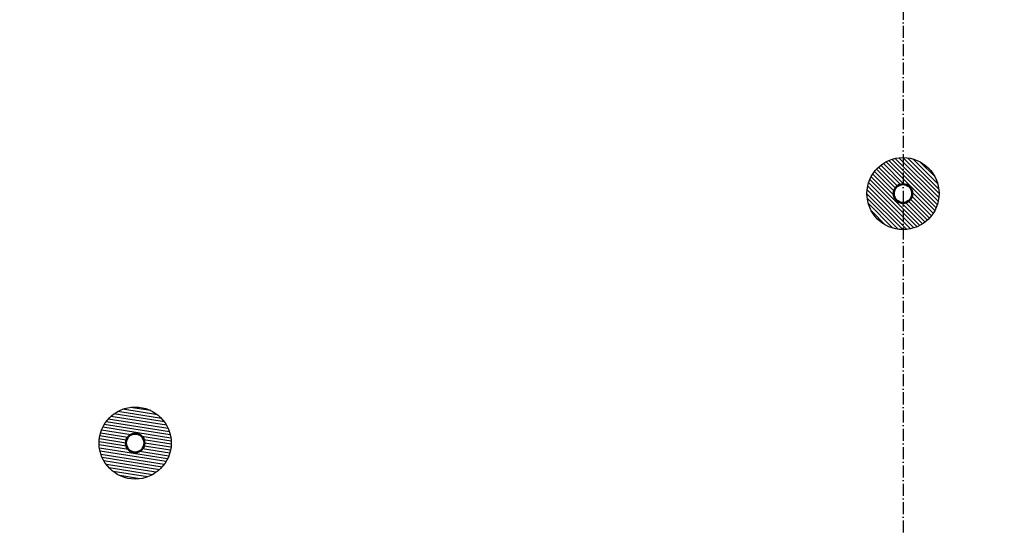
# Model space of a CAD drawing. Header units: millimetres. Extents: x -662 to 662, y -662 to 662.
# Tile 9 of 23: x -294 to 34, y 324 to 493. Entities that reach past the tile are written whole.
import ezdxf

# ---------------------------------------------------------------- set-up
doc = ezdxf.new("R2010")
doc.units = ezdxf.units.MM
doc.linetypes.add('DashDot', pattern=[6, 4, -1, 0, -1])
for name, color, linetype, true_color in [('SkLO AXIS', 7, 'Continuous', 0x000000), ('SkLO BORDER OF DRILLING AREA', 7, 'Continuous', 0x007f00), ('SkLO CANOPY OUTLINE', 7, 'Continuous', 0x7d26cd), ('SkLO MOUNTING HOLES', 7, 'Continuous', 0x7d26cd), ('SkLO NO DRILLING AREA', 7, 'Continuous', 0xc80000)]:
    doc.layers.add(name, color=color, linetype=linetype, true_color=true_color)

msp = doc.modelspace()

# ---------------------------------------------------------------- hatches: boundary and pattern name
at = {"layer": 'SkLO NO DRILLING AREA', "extrusion": (1.66533e-16, 0, -1)}
h = msp.add_hatch(dxfattribs=at)
h.set_pattern_fill('Hatch1', color=256, scale=8, angle=225, style=0, pattern_type=2)
h.set_pattern_definition([(225, (-8662.9004, -2143.2768), (0.70710678, -0.70710678), [])])
h.paths.add_polyline_path([(6, 445.39), (5.88, 445.46), (5.77, 445.52), (5.65, 445.59), (5.53, 445.65), (5.41, 445.71), (5.29, 445.77), (5.17, 445.83), (5.04, 445.89), (4.92, 445.95), (4.79, 446), (4.66, 446.06), (4.53, 446.11), (4.4, 446.16), (4.27, 446.21), (4.14, 446.26), (4.01, 446.31), (3.87, 446.36), (3.74, 446.4), (3.6, 446.45), (3.47, 446.49), (3.33, 446.53), (3.19, 446.57), (3.05, 446.61), (2.91, 446.64), (2.77, 446.68), (2.62, 446.71), (2.48, 446.74), (2.34, 446.77), (2.19, 446.8), (2.05, 446.82), (1.9, 446.85), (1.75, 446.87), (1.61, 446.89), (1.46, 446.91), (1.31, 446.93), (1.16, 446.94), (1.01, 446.96), (0.86, 446.97), (0.71, 446.98), (0.56, 446.99), (0.4, 446.99), (0.25, 447), (0.1, 447), (-0.05, 447), (-0.21, 447), (-0.36, 446.99), (-0.51, 446.99), (-0.66, 446.98), (-0.82, 446.97), (-0.97, 446.96), (-1.13, 446.95), (-1.28, 446.93), (-1.43, 446.91), (-1.59, 446.89), (-1.74, 446.87), (-1.89, 446.85), (-2.04, 446.82), (-2.2, 446.8), (-2.35, 446.77), (-2.5, 446.74), (-2.65, 446.7), (-2.8, 446.67), (-2.96, 446.63), (-3.11, 446.59), (-3.26, 446.55), (-3.4, 446.51), (-3.55, 446.46), (-3.7, 446.41), (-3.85, 446.37), (-4, 446.32), (-4.14, 446.26), (-4.29, 446.21), (-4.43, 446.15), (-4.57, 446.09), (-4.72, 446.03), (-4.86, 445.97), (-5, 445.91), (-5.14, 445.84), (-5.28, 445.78), (-5.42, 445.71), (-5.55, 445.64), (-5.69, 445.57), (-5.82, 445.49), (-5.95, 445.42), (-6.09, 445.34), (-6.22, 445.26), (-6.35, 445.18), (-6.48, 445.1), (-6.6, 445.02), (-6.73, 444.94), (-6.85, 444.85), (-6.98, 444.76), (-7.1, 444.68), (-7.22, 444.59), (-7.34, 444.5), (-7.45, 444.4), (-7.57, 444.31), (-7.68, 444.22), (-7.8, 444.12), (-7.91, 444.02), (-8.02, 443.93), (-8.13, 443.83), (-8.23, 443.73), (-8.34, 443.63), (-8.44, 443.53), (-8.55, 443.42), (-8.65, 443.32), (-8.75, 443.22), (-8.84, 443.11), (-8.94, 443), (-9.03, 442.9), (-9.13, 442.79), (-9.22, 442.68), (-9.31, 442.57), (-9.4, 442.46), (-9.48, 442.35), (-9.57, 442.24), (-9.65, 442.13), (-9.73, 442.02), (-9.81, 441.91), (-9.89, 441.8), (-9.97, 441.68), (-10.04, 441.57), (-10.11, 441.46), (-10.19, 441.34), (-10.26, 441.23), (-10.33, 441.11), (-10.39, 441), (-10.46, 440.88), (-10.52, 440.77), (-10.59, 440.65), (-10.65, 440.53), (-10.71, 440.41), (-10.77, 440.29), (-10.83, 440.17), (-10.89, 440.04), (-10.95, 439.92), (-11, 439.79), (-11.06, 439.66), (-11.11, 439.53), (-11.16, 439.4), (-11.21, 439.27), (-11.26, 439.14), (-11.31, 439.01), (-11.36, 438.87), (-11.4, 438.74), (-11.45, 438.6), (-11.49, 438.47), (-11.53, 438.33), (-11.57, 438.19), (-11.61, 438.05), (-11.64, 437.91), (-11.68, 437.77), (-11.71, 437.62), (-11.74, 437.48), (-11.77, 437.34), (-11.8, 437.19), (-11.82, 437.05), (-11.85, 436.9), (-11.87, 436.75), (-11.89, 436.61), (-11.91, 436.46), (-11.93, 436.31), (-11.94, 436.16), (-11.96, 436.01), (-11.97, 435.86), (-11.98, 435.71), (-11.99, 435.56), (-11.99, 435.4), (-12, 435.25), (-12, 435.1), (-12, 434.95), (-12, 434.79), (-11.99, 434.64), (-11.99, 434.49), (-11.98, 434.34), (-11.97, 434.18), (-11.96, 434.03), (-11.95, 433.87), (-11.93, 433.72), (-11.91, 433.57), (-11.89, 433.41), (-11.87, 433.26), (-11.85, 433.11), (-11.82, 432.96), (-11.8, 432.8), (-11.77, 432.65), (-11.74, 432.5), (-11.7, 432.35), (-11.67, 432.2), (-11.63, 432.04), (-11.59, 431.89), (-11.55, 431.74), (-11.51, 431.6), (-11.46, 431.45), (-11.41, 431.3), (-11.37, 431.15), (-11.32, 431), (-11.26, 430.86), (-11.21, 430.71), (-11.15, 430.57), (-11.09, 430.43), (-11.03, 430.28), (-10.97, 430.14), (-10.91, 430), (-10.84, 429.86), (-10.78, 429.72), (-10.71, 429.58), (-10.64, 429.45), (-10.57, 429.31), (-10.49, 429.18), (-10.42, 429.05), (-10.34, 428.91), (-10.26, 428.78), (-10.18, 428.65), (-10.1, 428.52), (-10.02, 428.4), (-9.94, 428.27), (-9.85, 428.15), (-9.76, 428.02), (-9.68, 427.9), (-9.59, 427.78), (-9.5, 427.66), (-9.4, 427.55), (-9.31, 427.43), (-9.22, 427.32), (-9.12, 427.2), (-9.02, 427.09), (-8.93, 426.98), (-8.83, 426.87), (-8.73, 426.77), (-8.63, 426.66), (-8.53, 426.56), (-8.42, 426.45), (-8.32, 426.35), (-8.22, 426.25), (-8.11, 426.16), (-8, 426.06), (-7.9, 425.97), (-7.79, 425.87), (-7.68, 425.78), (-7.57, 425.69), (-7.46, 425.6), (-7.35, 425.52), (-7.24, 425.43), (-7.13, 425.35), (-7.02, 425.27), (-6.91, 425.19), (-6.8, 425.11), (-6.68, 425.03), (-6.57, 424.96), (-6.46, 424.89), (-6.34, 424.81), (-6.23, 424.74), (-6.11, 424.67), (-6, 424.61), (-5.88, 424.54), (-5.77, 424.48), (-5.65, 424.41), (-5.53, 424.35), (-5.41, 424.29), (-5.29, 424.23), (-5.17, 424.17), (-5.04, 424.11), (-4.92, 424.05), (-4.79, 424), (-4.66, 423.94), (-4.53, 423.89), (-4.4, 423.84), (-4.27, 423.79), (-4.14, 423.74), (-4.01, 423.69), (-3.87, 423.64), (-3.74, 423.6), (-3.6, 423.55), (-3.47, 423.51), (-3.33, 423.47), (-3.19, 423.43), (-3.05, 423.39), (-2.91, 423.36), (-2.77, 423.32), (-2.62, 423.29), (-2.48, 423.26), (-2.34, 423.23), (-2.19, 423.2), (-2.05, 423.18), (-1.9, 423.15), (-1.75, 423.13), (-1.61, 423.11), (-1.46, 423.09), (-1.31, 423.07), (-1.16, 423.06), (-1.01, 423.04), (-0.86, 423.03), (-0.71, 423.02), (-0.56, 423.01), (-0.4, 423.01), (-0.25, 423), (-0.1, 423), (0.05, 423), (0.21, 423), (0.36, 423.01), (0.51, 423.01), (0.66, 423.02), (0.82, 423.03), (0.97, 423.04), (1.13, 423.05), (1.28, 423.07), (1.43, 423.09), (1.59, 423.11), (1.74, 423.13), (1.89, 423.15), (2.04, 423.18), (2.2, 423.2), (2.35, 423.23), (2.5, 423.26), (2.65, 423.3), (2.8, 423.33), (2.96, 423.37), (3.11, 423.41), (3.26, 423.45), (3.4, 423.49), (3.55, 423.54), (3.7, 423.59), (3.85, 423.63), (4, 423.68), (4.14, 423.74), (4.29, 423.79), (4.43, 423.85), (4.57, 423.91), (4.72, 423.97), (4.86, 424.03), (5, 424.09), (5.14, 424.16), (5.28, 424.22), (5.42, 424.29), (5.55, 424.36), (5.69, 424.43), (5.82, 424.51), (5.95, 424.58), (6.09, 424.66), (6.22, 424.74), (6.35, 424.82), (6.48, 424.9), (6.6, 424.98), (6.73, 425.06), (6.85, 425.15), (6.98, 425.24), (7.1, 425.32), (7.22, 425.41), (7.34, 425.5), (7.45, 425.6), (7.57, 425.69), (7.68, 425.78), (7.8, 425.88), (7.91, 425.98), (8.02, 426.07), (8.13, 426.17), (8.23, 426.27), (8.34, 426.37), (8.44, 426.47), (8.55, 426.58), (8.65, 426.68), (8.75, 426.78), (8.84, 426.89), (8.94, 427), (9.03, 427.1), (9.13, 427.21), (9.22, 427.32), (9.31, 427.43), (9.4, 427.54), (9.48, 427.65), (9.57, 427.76), (9.65, 427.87), (9.73, 427.98), (9.81, 428.09), (9.89, 428.2), (9.97, 428.32), (10.04, 428.43), (10.11, 428.54), (10.19, 428.66), (10.26, 428.77), (10.33, 428.89), (10.39, 429), (10.46, 429.12), (10.52, 429.23), (10.59, 429.35), (10.65, 429.47), (10.71, 429.59), (10.77, 429.71), (10.83, 429.83), (10.89, 429.96), (10.95, 430.08), (11, 430.21), (11.06, 430.34), (11.11, 430.47), (11.16, 430.6), (11.21, 430.73), (11.26, 430.86), (11.31, 430.99), (11.36, 431.13), (11.4, 431.26), (11.45, 431.4), (11.49, 431.53), (11.53, 431.67), (11.57, 431.81), (11.61, 431.95), (11.64, 432.09), (11.68, 432.23), (11.71, 432.38), (11.74, 432.52), (11.77, 432.66), (11.8, 432.81), (11.82, 432.95), (11.85, 433.1), (11.87, 433.25), (11.89, 433.39), (11.91, 433.54), (11.93, 433.69), (11.94, 433.84), (11.96, 433.99), (11.97, 434.14), (11.98, 434.29), (11.99, 434.44), (11.99, 434.6), (12, 434.75), (12, 434.9), (12, 435.05), (12, 435.21), (11.99, 435.36), (11.99, 435.51), (11.98, 435.66), (11.97, 435.82), (11.96, 435.97), (11.95, 436.13), (11.93, 436.28), (11.91, 436.43), (11.89, 436.59), (11.87, 436.74), (11.85, 436.89), (11.82, 437.04), (11.8, 437.2), (11.77, 437.35), (11.74, 437.5), (11.7, 437.65), (11.67, 437.8), (11.63, 437.96), (11.59, 438.11), (11.55, 438.26), (11.51, 438.4), (11.46, 438.55), (11.41, 438.7), (11.37, 438.85), (11.32, 439), (11.26, 439.14), (11.21, 439.29), (11.15, 439.43), (11.09, 439.57), (11.03, 439.72), (10.97, 439.86), (10.91, 440), (10.84, 440.14), (10.78, 440.28), (10.71, 440.42), (10.64, 440.55), (10.57, 440.69), (10.49, 440.82), (10.42, 440.95), (10.34, 441.09), (10.26, 441.22), (10.18, 441.35), (10.1, 441.48), (10.02, 441.6), (9.94, 441.73), (9.85, 441.85), (9.76, 441.98), (9.68, 442.1), (9.59, 442.22), (9.5, 442.34), (9.4, 442.45), (9.31, 442.57), (9.22, 442.68), (9.12, 442.8), (9.02, 442.91), (8.93, 443.02), (8.83, 443.13), (8.73, 443.23), (8.63, 443.34), (8.53, 443.44), (8.42, 443.55), (8.32, 443.65), (8.22, 443.75), (8.11, 443.84), (8, 443.94), (7.9, 444.03), (7.79, 444.13), (7.68, 444.22), (7.57, 444.31), (7.46, 444.4), (7.35, 444.48), (7.24, 444.57), (7.13, 444.65), (7.02, 444.73), (6.91, 444.81), (6.8, 444.89), (6.68, 444.97), (6.57, 445.04), (6.46, 445.11), (6.34, 445.19), (6.23, 445.26), (6.11, 445.33)], flags=0)
h.paths.add_polyline_path([(1.55, 437.68), (1.58, 437.67), (1.61, 437.65), (1.64, 437.63), (1.67, 437.61), (1.7, 437.59), (1.73, 437.57), (1.76, 437.55), (1.78, 437.53), (1.81, 437.51), (1.84, 437.49), (1.87, 437.47), (1.9, 437.45), (1.93, 437.43), (1.96, 437.4), (1.98, 437.38), (2.01, 437.36), (2.04, 437.33), (2.07, 437.31), (2.1, 437.28), (2.12, 437.26), (2.15, 437.23), (2.18, 437.21), (2.2, 437.18), (2.23, 437.15), (2.25, 437.13), (2.28, 437.1), (2.31, 437.07), (2.33, 437.04), (2.36, 437.01), (2.38, 436.99), (2.41, 436.96), (2.43, 436.93), (2.45, 436.9), (2.48, 436.86), (2.5, 436.83), (2.52, 436.8), (2.54, 436.77), (2.57, 436.74), (2.59, 436.71), (2.61, 436.67), (2.63, 436.64), (2.65, 436.61), (2.67, 436.57), (2.69, 436.54), (2.71, 436.5), (2.73, 436.47), (2.75, 436.43), (2.77, 436.4), (2.78, 436.36), (2.8, 436.33), (2.82, 436.29), (2.83, 436.26), (2.85, 436.22), (2.87, 436.18), (2.88, 436.14), (2.9, 436.11), (2.91, 436.07), (2.92, 436.03), (2.94, 435.99), (2.95, 435.96), (2.96, 435.92), (2.97, 435.88), (2.98, 435.84), (2.99, 435.8), (3, 435.76), (3.01, 435.72), (3.02, 435.69), (3.03, 435.65), (3.04, 435.61), (3.05, 435.57), (3.05, 435.53), (3.06, 435.49), (3.07, 435.45), (3.07, 435.41), (3.08, 435.37), (3.08, 435.33), (3.09, 435.29), (3.09, 435.25), (3.09, 435.21), (3.1, 435.17), (3.1, 435.13), (3.1, 435.09), (3.1, 435.05), (3.1, 435.01), (3.1, 434.97), (3.1, 434.93), (3.1, 434.9), (3.1, 434.86), (3.09, 434.82), (3.09, 434.78), (3.09, 434.74), (3.09, 434.7), (3.08, 434.66), (3.08, 434.62), (3.07, 434.59), (3.07, 434.55), (3.06, 434.51), (3.05, 434.47), (3.05, 434.43), (3.04, 434.4), (3.03, 434.36), (3.02, 434.32), (3.02, 434.29), (3.01, 434.25), (3, 434.21), (2.99, 434.18), (2.98, 434.14), (2.97, 434.1), (2.96, 434.07), (2.95, 434.03), (2.93, 434), (2.92, 433.96), (2.91, 433.93), (2.9, 433.9), (2.88, 433.86), (2.87, 433.83), (2.86, 433.8), (2.84, 433.76), (2.83, 433.73), (2.81, 433.7), (2.8, 433.67), (2.78, 433.63), (2.77, 433.6), (2.75, 433.57), (2.73, 433.54), (2.72, 433.51), (2.7, 433.48), (2.68, 433.45), (2.67, 433.42), (2.65, 433.39), (2.63, 433.36), (2.61, 433.33), (2.59, 433.3), (2.57, 433.27), (2.55, 433.24), (2.53, 433.22), (2.51, 433.19), (2.49, 433.16), (2.47, 433.13), (2.45, 433.1), (2.43, 433.07), (2.4, 433.04), (2.38, 433.02), (2.36, 432.99), (2.33, 432.96), (2.31, 432.93), (2.28, 432.9), (2.26, 432.88), (2.23, 432.85), (2.21, 432.82), (2.18, 432.8), (2.15, 432.77), (2.13, 432.75), (2.1, 432.72), (2.07, 432.69), (2.04, 432.67), (2.01, 432.64), (1.99, 432.62), (1.96, 432.59), (1.93, 432.57), (1.9, 432.55), (1.86, 432.52), (1.83, 432.5), (1.8, 432.48), (1.77, 432.46), (1.74, 432.43), (1.71, 432.41), (1.67, 432.39), (1.64, 432.37), (1.61, 432.35), (1.57, 432.33), (1.54, 432.31), (1.5, 432.29), (1.47, 432.27), (1.43, 432.25), (1.4, 432.23), (1.36, 432.22), (1.33, 432.2), (1.29, 432.18), (1.26, 432.17), (1.22, 432.15), (1.18, 432.13), (1.14, 432.12), (1.11, 432.1), (1.07, 432.09), (1.03, 432.08), (0.99, 432.06), (0.96, 432.05), (0.92, 432.04), (0.88, 432.03), (0.84, 432.02), (0.8, 432.01), (0.76, 432), (0.72, 431.99), (0.69, 431.98), (0.65, 431.97), (0.61, 431.96), (0.57, 431.95), (0.53, 431.95), (0.49, 431.94), (0.45, 431.93), (0.41, 431.93), (0.37, 431.92), (0.33, 431.92), (0.29, 431.91), (0.25, 431.91), (0.21, 431.91), (0.17, 431.9), (0.13, 431.9), (0.09, 431.9), (0.05, 431.9), (0.01, 431.9), (-0.03, 431.9), (-0.07, 431.9), (-0.1, 431.9), (-0.14, 431.9), (-0.18, 431.91), (-0.22, 431.91), (-0.26, 431.91), (-0.3, 431.91), (-0.34, 431.92), (-0.38, 431.92), (-0.41, 431.93), (-0.45, 431.93), (-0.49, 431.94), (-0.53, 431.95), (-0.57, 431.95), (-0.6, 431.96), (-0.64, 431.97), (-0.68, 431.98), (-0.71, 431.98), (-0.75, 431.99), (-0.79, 432), (-0.82, 432.01), (-0.86, 432.02), (-0.9, 432.03), (-0.93, 432.04), (-0.97, 432.05), (-1, 432.07), (-1.04, 432.08), (-1.07, 432.09), (-1.1, 432.1), (-1.14, 432.12), (-1.17, 432.13), (-1.2, 432.14), (-1.24, 432.16), (-1.27, 432.17), (-1.3, 432.19), (-1.33, 432.2), (-1.37, 432.22), (-1.4, 432.23), (-1.43, 432.25), (-1.46, 432.27), (-1.49, 432.28), (-1.52, 432.3), (-1.55, 432.32), (-1.58, 432.33), (-1.61, 432.35), (-1.64, 432.37), (-1.67, 432.39), (-1.7, 432.41), (-1.73, 432.43), (-1.76, 432.45), (-1.78, 432.47), (-1.81, 432.49), (-1.84, 432.51), (-1.87, 432.53), (-1.9, 432.55), (-1.93, 432.57), (-1.96, 432.6), (-1.98, 432.62), (-2.01, 432.64), (-2.04, 432.67), (-2.07, 432.69), (-2.1, 432.72), (-2.12, 432.74), (-2.15, 432.77), (-2.18, 432.79), (-2.2, 432.82), (-2.23, 432.85), (-2.25, 432.87), (-2.28, 432.9), (-2.31, 432.93), (-2.33, 432.96), (-2.36, 432.99), (-2.38, 433.01), (-2.41, 433.04), (-2.43, 433.07), (-2.45, 433.1), (-2.48, 433.14), (-2.5, 433.17), (-2.52, 433.2), (-2.54, 433.23), (-2.57, 433.26), (-2.59, 433.29), (-2.61, 433.33), (-2.63, 433.36), (-2.65, 433.39), (-2.67, 433.43), (-2.69, 433.46), (-2.71, 433.5), (-2.73, 433.53), (-2.75, 433.57), (-2.77, 433.6), (-2.78, 433.64), (-2.8, 433.67), (-2.82, 433.71), (-2.83, 433.74), (-2.85, 433.78), (-2.87, 433.82), (-2.88, 433.86), (-2.9, 433.89), (-2.91, 433.93), (-2.92, 433.97), (-2.94, 434.01), (-2.95, 434.04), (-2.96, 434.08), (-2.97, 434.12), (-2.98, 434.16), (-2.99, 434.2), (-3, 434.24), (-3.01, 434.28), (-3.02, 434.31), (-3.03, 434.35), (-3.04, 434.39), (-3.05, 434.43), (-3.05, 434.47), (-3.06, 434.51), (-3.07, 434.55), (-3.07, 434.59), (-3.08, 434.63), (-3.08, 434.67), (-3.09, 434.71), (-3.09, 434.75), (-3.09, 434.79), (-3.1, 434.83), (-3.1, 434.87), (-3.1, 434.91), (-3.1, 434.95), (-3.1, 434.99), (-3.1, 435.03), (-3.1, 435.07), (-3.1, 435.1), (-3.1, 435.14), (-3.09, 435.18), (-3.09, 435.22), (-3.09, 435.26), (-3.09, 435.3), (-3.08, 435.34), (-3.08, 435.38), (-3.07, 435.41), (-3.07, 435.45), (-3.06, 435.49), (-3.05, 435.53), (-3.05, 435.57), (-3.04, 435.6), (-3.03, 435.64), (-3.02, 435.68), (-3.02, 435.71), (-3.01, 435.75), (-3, 435.79), (-2.99, 435.82), (-2.98, 435.86), (-2.97, 435.9), (-2.96, 435.93), (-2.95, 435.97), (-2.93, 436), (-2.92, 436.04), (-2.91, 436.07), (-2.9, 436.1), (-2.88, 436.14), (-2.87, 436.17), (-2.86, 436.2), (-2.84, 436.24), (-2.83, 436.27), (-2.81, 436.3), (-2.8, 436.33), (-2.78, 436.37), (-2.77, 436.4), (-2.75, 436.43), (-2.73, 436.46), (-2.72, 436.49), (-2.7, 436.52), (-2.68, 436.55), (-2.67, 436.58), (-2.65, 436.61), (-2.63, 436.64), (-2.61, 436.67), (-2.59, 436.7), (-2.57, 436.73), (-2.55, 436.76), (-2.53, 436.78), (-2.51, 436.81), (-2.49, 436.84), (-2.47, 436.87), (-2.45, 436.9), (-2.43, 436.93), (-2.4, 436.96), (-2.38, 436.98), (-2.36, 437.01), (-2.33, 437.04), (-2.31, 437.07), (-2.28, 437.1), (-2.26, 437.12), (-2.23, 437.15), (-2.21, 437.18), (-2.18, 437.2), (-2.15, 437.23), (-2.13, 437.25), (-2.1, 437.28), (-2.07, 437.31), (-2.04, 437.33), (-2.01, 437.36), (-1.99, 437.38), (-1.96, 437.41), (-1.93, 437.43), (-1.9, 437.45), (-1.86, 437.48), (-1.83, 437.5), (-1.8, 437.52), (-1.77, 437.54), (-1.74, 437.57), (-1.71, 437.59), (-1.67, 437.61), (-1.64, 437.63), (-1.61, 437.65), (-1.57, 437.67), (-1.54, 437.69), (-1.5, 437.71), (-1.47, 437.73), (-1.43, 437.75), (-1.4, 437.77), (-1.36, 437.78), (-1.33, 437.8), (-1.29, 437.82), (-1.26, 437.83), (-1.22, 437.85), (-1.18, 437.87), (-1.14, 437.88), (-1.11, 437.9), (-1.07, 437.91), (-1.03, 437.92), (-0.99, 437.94), (-0.96, 437.95), (-0.92, 437.96), (-0.88, 437.97), (-0.84, 437.98), (-0.8, 437.99), (-0.76, 438), (-0.72, 438.01), (-0.69, 438.02), (-0.65, 438.03), (-0.61, 438.04), (-0.57, 438.05), (-0.53, 438.05), (-0.49, 438.06), (-0.45, 438.07), (-0.41, 438.07), (-0.37, 438.08), (-0.33, 438.08), (-0.29, 438.09), (-0.25, 438.09), (-0.21, 438.09), (-0.17, 438.1), (-0.13, 438.1), (-0.09, 438.1), (-0.05, 438.1), (-0.01, 438.1), (0.03, 438.1), (0.07, 438.1), (0.1, 438.1), (0.14, 438.1), (0.18, 438.09), (0.22, 438.09), (0.26, 438.09), (0.3, 438.09), (0.34, 438.08), (0.38, 438.08), (0.41, 438.07), (0.45, 438.07), (0.49, 438.06), (0.53, 438.05), (0.57, 438.05), (0.6, 438.04), (0.64, 438.03), (0.68, 438.02), (0.71, 438.02), (0.75, 438.01), (0.79, 438), (0.82, 437.99), (0.86, 437.98), (0.9, 437.97), (0.93, 437.96), (0.97, 437.95), (1, 437.93), (1.04, 437.92), (1.07, 437.91), (1.1, 437.9), (1.14, 437.88), (1.17, 437.87), (1.2, 437.86), (1.24, 437.84), (1.27, 437.83), (1.3, 437.81), (1.33, 437.8), (1.37, 437.78), (1.4, 437.77), (1.43, 437.75), (1.46, 437.73), (1.49, 437.72), (1.52, 437.7)], flags=0)
h = msp.add_hatch(dxfattribs=at)
h.set_pattern_fill('Hatch1', color=256, scale=8, angle=189, style=0, pattern_type=2)
h.set_pattern_definition([(189, (-8268.2201, 3357.9777), (0.15643447, -0.98768834), [])])
h.paths.add_polyline_path([(266.65, 356.8), (266.59, 356.92), (266.54, 357.05), (266.48, 357.17), (266.42, 357.29), (266.36, 357.41), (266.3, 357.53), (266.23, 357.65), (266.17, 357.77), (266.1, 357.89), (266.03, 358.01), (265.96, 358.13), (265.89, 358.25), (265.81, 358.36), (265.74, 358.48), (265.66, 358.6), (265.58, 358.72), (265.5, 358.83), (265.41, 358.95), (265.33, 359.06), (265.24, 359.18), (265.16, 359.29), (265.07, 359.41), (264.98, 359.52), (264.88, 359.63), (264.79, 359.74), (264.69, 359.85), (264.6, 359.96), (264.5, 360.07), (264.39, 360.18), (264.29, 360.29), (264.19, 360.39), (264.08, 360.5), (263.98, 360.6), (263.87, 360.7), (263.76, 360.8), (263.64, 360.9), (263.53, 361), (263.42, 361.1), (263.3, 361.2), (263.18, 361.29), (263.06, 361.39), (262.94, 361.48), (262.82, 361.57), (262.7, 361.66), (262.57, 361.75), (262.45, 361.84), (262.32, 361.92), (262.19, 362.01), (262.06, 362.09), (261.93, 362.17), (261.8, 362.25), (261.67, 362.33), (261.53, 362.4), (261.4, 362.48), (261.26, 362.55), (261.12, 362.62), (260.98, 362.69), (260.84, 362.76), (260.7, 362.82), (260.56, 362.89), (260.42, 362.95), (260.28, 363.01), (260.13, 363.07), (259.99, 363.13), (259.84, 363.18), (259.7, 363.23), (259.55, 363.28), (259.4, 363.33), (259.25, 363.38), (259.11, 363.43), (258.96, 363.47), (258.81, 363.51), (258.66, 363.55), (258.51, 363.59), (258.36, 363.62), (258.21, 363.65), (258.05, 363.69), (257.9, 363.72), (257.75, 363.74), (257.6, 363.77), (257.45, 363.79), (257.3, 363.81), (257.14, 363.83), (256.99, 363.85), (256.84, 363.87), (256.69, 363.88), (256.54, 363.89), (256.39, 363.9), (256.23, 363.91), (256.08, 363.92), (255.93, 363.92), (255.78, 363.92), (255.63, 363.92), (255.48, 363.92), (255.33, 363.92), (255.18, 363.91), (255.04, 363.9), (254.89, 363.9), (254.74, 363.88), (254.59, 363.87), (254.45, 363.86), (254.3, 363.84), (254.16, 363.82), (254.01, 363.8), (253.87, 363.78), (253.72, 363.76), (253.58, 363.74), (253.44, 363.71), (253.3, 363.68), (253.16, 363.65), (253.02, 363.62), (252.88, 363.59), (252.74, 363.56), (252.61, 363.52), (252.47, 363.48), (252.34, 363.45), (252.2, 363.41), (252.07, 363.37), (251.94, 363.32), (251.81, 363.28), (251.68, 363.23), (251.55, 363.19), (251.43, 363.14), (251.3, 363.09), (251.17, 363.04), (251.05, 362.99), (250.93, 362.94), (250.81, 362.88), (250.68, 362.83), (250.56, 362.77), (250.44, 362.72), (250.32, 362.66), (250.2, 362.6), (250.08, 362.53), (249.96, 362.47), (249.84, 362.4), (249.72, 362.33), (249.6, 362.26), (249.48, 362.19), (249.36, 362.12), (249.24, 362.05), (249.13, 361.97), (249.01, 361.89), (248.89, 361.81), (248.78, 361.73), (248.66, 361.65), (248.54, 361.57), (248.43, 361.48), (248.32, 361.39), (248.2, 361.3), (248.09, 361.21), (247.98, 361.12), (247.87, 361.02), (247.76, 360.93), (247.65, 360.83), (247.54, 360.73), (247.43, 360.63), (247.32, 360.53), (247.22, 360.42), (247.11, 360.32), (247.01, 360.21), (246.91, 360.1), (246.81, 359.99), (246.71, 359.88), (246.61, 359.77), (246.51, 359.65), (246.41, 359.54), (246.32, 359.42), (246.22, 359.3), (246.13, 359.18), (246.04, 359.06), (245.95, 358.93), (245.86, 358.81), (245.77, 358.68), (245.69, 358.56), (245.6, 358.43), (245.52, 358.3), (245.44, 358.17), (245.36, 358.03), (245.28, 357.9), (245.21, 357.77), (245.13, 357.63), (245.06, 357.49), (244.99, 357.36), (244.92, 357.22), (244.85, 357.08), (244.79, 356.94), (244.72, 356.8), (244.66, 356.65), (244.6, 356.51), (244.54, 356.37), (244.48, 356.22), (244.43, 356.08), (244.38, 355.93), (244.33, 355.78), (244.28, 355.64), (244.23, 355.49), (244.18, 355.34), (244.14, 355.19), (244.1, 355.04), (244.06, 354.89), (244.02, 354.74), (243.99, 354.59), (243.95, 354.44), (243.92, 354.29), (243.89, 354.14), (243.87, 353.99), (243.84, 353.84), (243.82, 353.68), (243.8, 353.53), (243.78, 353.38), (243.76, 353.23), (243.74, 353.08), (243.73, 352.93), (243.72, 352.77), (243.71, 352.62), (243.7, 352.47), (243.69, 352.32), (243.69, 352.17), (243.69, 352.02), (243.69, 351.87), (243.69, 351.72), (243.69, 351.57), (243.7, 351.42), (243.7, 351.27), (243.71, 351.12), (243.72, 350.98), (243.74, 350.83), (243.75, 350.68), (243.77, 350.54), (243.78, 350.39), (243.8, 350.25), (243.83, 350.1), (243.85, 349.96), (243.87, 349.82), (243.9, 349.68), (243.93, 349.53), (243.96, 349.4), (243.99, 349.26), (244.02, 349.12), (244.05, 348.98), (244.09, 348.84), (244.12, 348.71), (244.16, 348.57), (244.2, 348.44), (244.24, 348.31), (244.29, 348.18), (244.33, 348.05), (244.37, 347.92), (244.42, 347.79), (244.47, 347.66), (244.52, 347.54), (244.57, 347.41), (244.62, 347.29), (244.67, 347.16), (244.72, 347.04), (244.78, 346.92), (244.84, 346.8), (244.89, 346.68), (244.95, 346.56), (245.01, 346.44), (245.08, 346.32), (245.14, 346.2), (245.21, 346.08), (245.27, 345.96), (245.34, 345.84), (245.42, 345.72), (245.49, 345.6), (245.56, 345.48), (245.64, 345.36), (245.72, 345.25), (245.8, 345.13), (245.88, 345.01), (245.96, 344.9), (246.04, 344.78), (246.13, 344.67), (246.22, 344.55), (246.31, 344.44), (246.4, 344.33), (246.49, 344.21), (246.58, 344.1), (246.68, 343.99), (246.78, 343.88), (246.88, 343.77), (246.98, 343.67), (247.08, 343.56), (247.18, 343.45), (247.29, 343.35), (247.4, 343.25), (247.51, 343.14), (247.62, 343.04), (247.73, 342.94), (247.84, 342.84), (247.96, 342.74), (248.07, 342.65), (248.19, 342.55), (248.31, 342.46), (248.43, 342.36), (248.55, 342.27), (248.68, 342.18), (248.8, 342.1), (248.93, 342.01), (249.05, 341.92), (249.18, 341.84), (249.31, 341.76), (249.44, 341.67), (249.57, 341.6), (249.71, 341.52), (249.84, 341.44), (249.98, 341.37), (250.11, 341.29), (250.25, 341.22), (250.39, 341.15), (250.53, 341.09), (250.67, 341.02), (250.81, 340.96), (250.95, 340.89), (251.1, 340.83), (251.24, 340.78), (251.39, 340.72), (251.53, 340.66), (251.68, 340.61), (251.82, 340.56), (251.97, 340.51), (252.12, 340.46), (252.27, 340.42), (252.42, 340.38), (252.57, 340.34), (252.72, 340.3), (252.87, 340.26), (253.02, 340.22), (253.17, 340.19), (253.32, 340.16), (253.47, 340.13), (253.62, 340.1), (253.77, 340.08), (253.92, 340.05), (254.08, 340.03), (254.23, 340.01), (254.38, 339.99), (254.53, 339.98), (254.68, 339.96), (254.84, 339.95), (254.99, 339.94), (255.14, 339.93), (255.29, 339.93), (255.44, 339.92), (255.59, 339.92), (255.74, 339.92), (255.89, 339.92), (256.04, 339.93), (256.19, 339.93), (256.34, 339.94), (256.49, 339.95), (256.63, 339.96), (256.78, 339.97), (256.93, 339.99), (257.07, 340), (257.22, 340.02), (257.36, 340.04), (257.51, 340.06), (257.65, 340.08), (257.79, 340.11), (257.93, 340.13), (258.07, 340.16), (258.21, 340.19), (258.35, 340.22), (258.49, 340.25), (258.63, 340.29), (258.76, 340.32), (258.9, 340.36), (259.03, 340.4), (259.17, 340.44), (259.3, 340.48), (259.43, 340.52), (259.56, 340.57), (259.69, 340.61), (259.82, 340.66), (259.95, 340.7), (260.07, 340.75), (260.2, 340.8), (260.32, 340.85), (260.45, 340.91), (260.57, 340.96), (260.69, 341.01), (260.81, 341.07), (260.93, 341.13), (261.05, 341.19), (261.17, 341.25), (261.29, 341.31), (261.41, 341.38), (261.53, 341.44), (261.65, 341.51), (261.77, 341.58), (261.89, 341.65), (262.01, 341.72), (262.13, 341.8), (262.25, 341.87), (262.36, 341.95), (262.48, 342.03), (262.6, 342.11), (262.71, 342.19), (262.83, 342.28), (262.94, 342.37), (263.06, 342.45), (263.17, 342.54), (263.28, 342.63), (263.4, 342.73), (263.51, 342.82), (263.62, 342.92), (263.73, 343.01), (263.84, 343.11), (263.94, 343.21), (264.05, 343.32), (264.16, 343.42), (264.26, 343.53), (264.36, 343.63), (264.47, 343.74), (264.57, 343.85), (264.67, 343.96), (264.77, 344.08), (264.87, 344.19), (264.96, 344.31), (265.06, 344.43), (265.15, 344.55), (265.24, 344.67), (265.34, 344.79), (265.43, 344.91), (265.51, 345.04), (265.6, 345.16), (265.69, 345.29), (265.77, 345.42), (265.85, 345.55), (265.93, 345.68), (266.01, 345.81), (266.09, 345.94), (266.17, 346.08), (266.24, 346.21), (266.31, 346.35), (266.39, 346.49), (266.45, 346.63), (266.52, 346.77), (266.59, 346.91), (266.65, 347.05), (266.71, 347.19), (266.77, 347.33), (266.83, 347.48), (266.89, 347.62), (266.94, 347.77), (267, 347.91), (267.05, 348.06), (267.1, 348.21), (267.14, 348.36), (267.19, 348.5), (267.23, 348.65), (267.27, 348.8), (267.31, 348.95), (267.35, 349.1), (267.39, 349.25), (267.42, 349.4), (267.45, 349.55), (267.48, 349.71), (267.51, 349.86), (267.53, 350.01), (267.56, 350.16), (267.58, 350.31), (267.6, 350.46), (267.62, 350.62), (267.63, 350.77), (267.64, 350.92), (267.66, 351.07), (267.67, 351.22), (267.67, 351.37), (267.68, 351.53), (267.68, 351.68), (267.69, 351.83), (267.69, 351.98), (267.68, 352.13), (267.68, 352.28), (267.68, 352.43), (267.67, 352.57), (267.66, 352.72), (267.65, 352.87), (267.64, 353.02), (267.62, 353.16), (267.61, 353.31), (267.59, 353.45), (267.57, 353.6), (267.55, 353.74), (267.52, 353.89), (267.5, 354.03), (267.47, 354.17), (267.45, 354.31), (267.42, 354.45), (267.39, 354.59), (267.35, 354.73), (267.32, 354.86), (267.29, 355), (267.25, 355.14), (267.21, 355.27), (267.17, 355.4), (267.13, 355.54), (267.09, 355.67), (267.04, 355.8), (267, 355.93), (266.95, 356.06), (266.9, 356.18), (266.86, 356.31), (266.81, 356.43), (266.75, 356.56), (266.7, 356.68)], flags=0)
h.paths.add_polyline_path([(258.52, 353.18), (258.53, 353.15), (258.55, 353.12), (258.56, 353.09), (258.57, 353.06), (258.58, 353.02), (258.6, 352.99), (258.61, 352.96), (258.62, 352.92), (258.63, 352.89), (258.64, 352.86), (258.65, 352.82), (258.66, 352.79), (258.67, 352.75), (258.68, 352.72), (258.69, 352.68), (258.7, 352.65), (258.71, 352.61), (258.72, 352.58), (258.72, 352.54), (258.73, 352.5), (258.74, 352.47), (258.74, 352.43), (258.75, 352.39), (258.76, 352.36), (258.76, 352.32), (258.77, 352.28), (258.77, 352.24), (258.77, 352.21), (258.78, 352.17), (258.78, 352.13), (258.78, 352.09), (258.78, 352.05), (258.79, 352.01), (258.79, 351.98), (258.79, 351.94), (258.79, 351.9), (258.79, 351.86), (258.78, 351.82), (258.78, 351.78), (258.78, 351.74), (258.78, 351.7), (258.78, 351.66), (258.77, 351.62), (258.77, 351.58), (258.76, 351.55), (258.76, 351.51), (258.75, 351.47), (258.75, 351.43), (258.74, 351.39), (258.73, 351.35), (258.73, 351.31), (258.72, 351.27), (258.71, 351.23), (258.7, 351.19), (258.69, 351.15), (258.68, 351.12), (258.67, 351.08), (258.66, 351.04), (258.65, 351), (258.63, 350.96), (258.62, 350.92), (258.61, 350.89), (258.59, 350.85), (258.58, 350.81), (258.57, 350.77), (258.55, 350.74), (258.54, 350.7), (258.52, 350.66), (258.5, 350.63), (258.49, 350.59), (258.47, 350.55), (258.45, 350.52), (258.43, 350.48), (258.41, 350.45), (258.39, 350.41), (258.37, 350.38), (258.35, 350.34), (258.33, 350.31), (258.31, 350.28), (258.29, 350.24), (258.27, 350.21), (258.25, 350.18), (258.23, 350.14), (258.2, 350.11), (258.18, 350.08), (258.16, 350.05), (258.13, 350.02), (258.11, 349.99), (258.08, 349.96), (258.06, 349.93), (258.03, 349.9), (258.01, 349.87), (257.98, 349.84), (257.95, 349.81), (257.93, 349.78), (257.9, 349.75), (257.87, 349.73), (257.85, 349.7), (257.82, 349.67), (257.79, 349.65), (257.76, 349.62), (257.74, 349.6), (257.71, 349.57), (257.68, 349.55), (257.65, 349.52), (257.62, 349.5), (257.59, 349.48), (257.56, 349.45), (257.53, 349.43), (257.5, 349.41), (257.47, 349.39), (257.44, 349.37), (257.41, 349.35), (257.38, 349.33), (257.35, 349.31), (257.32, 349.29), (257.29, 349.27), (257.26, 349.25), (257.23, 349.23), (257.2, 349.22), (257.17, 349.2), (257.13, 349.18), (257.1, 349.17), (257.07, 349.15), (257.04, 349.13), (257.01, 349.12), (256.98, 349.1), (256.95, 349.09), (256.92, 349.08), (256.88, 349.06), (256.85, 349.05), (256.82, 349.04), (256.79, 349.02), (256.75, 349.01), (256.72, 349), (256.69, 348.99), (256.65, 348.98), (256.62, 348.97), (256.59, 348.96), (256.55, 348.95), (256.52, 348.94), (256.48, 348.93), (256.45, 348.92), (256.41, 348.91), (256.38, 348.9), (256.34, 348.89), (256.3, 348.88), (256.27, 348.88), (256.23, 348.87), (256.19, 348.86), (256.16, 348.86), (256.12, 348.85), (256.08, 348.85), (256.04, 348.84), (256.01, 348.84), (255.97, 348.84), (255.93, 348.83), (255.89, 348.83), (255.85, 348.83), (255.82, 348.83), (255.78, 348.82), (255.74, 348.82), (255.7, 348.82), (255.66, 348.82), (255.62, 348.82), (255.58, 348.82), (255.54, 348.83), (255.51, 348.83), (255.47, 348.83), (255.43, 348.83), (255.39, 348.84), (255.35, 348.84), (255.31, 348.85), (255.27, 348.85), (255.23, 348.86), (255.19, 348.86), (255.15, 348.87), (255.11, 348.88), (255.07, 348.88), (255.04, 348.89), (255, 348.9), (254.96, 348.91), (254.92, 348.92), (254.88, 348.93), (254.84, 348.94), (254.8, 348.95), (254.77, 348.96), (254.73, 348.97), (254.69, 348.99), (254.65, 349), (254.61, 349.01), (254.58, 349.03), (254.54, 349.04), (254.5, 349.06), (254.46, 349.07), (254.43, 349.09), (254.39, 349.11), (254.35, 349.12), (254.32, 349.14), (254.28, 349.16), (254.25, 349.18), (254.21, 349.2), (254.18, 349.21), (254.14, 349.23), (254.11, 349.25), (254.07, 349.28), (254.04, 349.3), (254.01, 349.32), (253.97, 349.34), (253.94, 349.36), (253.91, 349.38), (253.88, 349.41), (253.84, 349.43), (253.81, 349.45), (253.78, 349.48), (253.75, 349.5), (253.72, 349.53), (253.69, 349.55), (253.66, 349.58), (253.63, 349.6), (253.6, 349.63), (253.57, 349.65), (253.55, 349.68), (253.52, 349.71), (253.49, 349.73), (253.46, 349.76), (253.44, 349.79), (253.41, 349.82), (253.39, 349.85), (253.36, 349.87), (253.34, 349.9), (253.31, 349.93), (253.29, 349.96), (253.26, 349.99), (253.24, 350.02), (253.22, 350.05), (253.2, 350.08), (253.17, 350.11), (253.15, 350.14), (253.13, 350.17), (253.11, 350.2), (253.09, 350.23), (253.07, 350.26), (253.05, 350.29), (253.03, 350.32), (253.01, 350.35), (253, 350.38), (252.98, 350.41), (252.96, 350.44), (252.95, 350.47), (252.93, 350.51), (252.91, 350.54), (252.9, 350.57), (252.88, 350.6), (252.87, 350.63), (252.85, 350.66), (252.84, 350.69), (252.83, 350.72), (252.81, 350.76), (252.8, 350.79), (252.79, 350.82), (252.78, 350.85), (252.76, 350.89), (252.75, 350.92), (252.74, 350.95), (252.73, 350.99), (252.72, 351.02), (252.71, 351.06), (252.7, 351.09), (252.69, 351.13), (252.68, 351.16), (252.67, 351.2), (252.66, 351.23), (252.66, 351.27), (252.65, 351.31), (252.64, 351.34), (252.63, 351.38), (252.63, 351.42), (252.62, 351.45), (252.62, 351.49), (252.61, 351.53), (252.61, 351.56), (252.6, 351.6), (252.6, 351.64), (252.6, 351.68), (252.59, 351.72), (252.59, 351.75), (252.59, 351.79), (252.59, 351.83), (252.59, 351.87), (252.59, 351.91), (252.59, 351.95), (252.59, 351.99), (252.59, 352.02), (252.59, 352.06), (252.59, 352.1), (252.59, 352.14), (252.6, 352.18), (252.6, 352.22), (252.61, 352.26), (252.61, 352.3), (252.61, 352.34), (252.62, 352.38), (252.63, 352.42), (252.63, 352.46), (252.64, 352.5), (252.65, 352.53), (252.66, 352.57), (252.66, 352.61), (252.67, 352.65), (252.68, 352.69), (252.69, 352.73), (252.7, 352.77), (252.72, 352.81), (252.73, 352.84), (252.74, 352.88), (252.75, 352.92), (252.76, 352.96), (252.78, 353), (252.79, 353.03), (252.81, 353.07), (252.82, 353.11), (252.84, 353.14), (252.85, 353.18), (252.87, 353.22), (252.89, 353.25), (252.9, 353.29), (252.92, 353.33), (252.94, 353.36), (252.96, 353.4), (252.98, 353.43), (253, 353.47), (253.02, 353.5), (253.04, 353.54), (253.06, 353.57), (253.08, 353.6), (253.1, 353.64), (253.13, 353.67), (253.15, 353.7), (253.17, 353.73), (253.19, 353.77), (253.22, 353.8), (253.24, 353.83), (253.27, 353.86), (253.29, 353.89), (253.32, 353.92), (253.34, 353.95), (253.37, 353.98), (253.39, 354.01), (253.42, 354.04), (253.45, 354.06), (253.47, 354.09), (253.5, 354.12), (253.53, 354.15), (253.55, 354.17), (253.58, 354.2), (253.61, 354.22), (253.64, 354.25), (253.67, 354.27), (253.7, 354.3), (253.72, 354.32), (253.75, 354.35), (253.78, 354.37), (253.81, 354.39), (253.84, 354.41), (253.87, 354.44), (253.9, 354.46), (253.93, 354.48), (253.96, 354.5), (253.99, 354.52), (254.02, 354.54), (254.05, 354.56), (254.08, 354.58), (254.11, 354.59), (254.15, 354.61), (254.18, 354.63), (254.21, 354.65), (254.24, 354.66), (254.27, 354.68), (254.3, 354.7), (254.33, 354.71), (254.36, 354.73), (254.39, 354.74), (254.43, 354.75), (254.46, 354.77), (254.49, 354.78), (254.52, 354.79), (254.55, 354.81), (254.59, 354.82), (254.62, 354.83), (254.65, 354.84), (254.69, 354.86), (254.72, 354.87), (254.75, 354.88), (254.79, 354.89), (254.82, 354.9), (254.86, 354.91), (254.89, 354.92), (254.93, 354.93), (254.96, 354.94), (255, 354.94), (255.03, 354.95), (255.07, 354.96), (255.11, 354.97), (255.14, 354.97), (255.18, 354.98), (255.22, 354.99), (255.25, 354.99), (255.29, 355), (255.33, 355), (255.37, 355.01), (255.4, 355.01), (255.44, 355.01), (255.48, 355.02), (255.52, 355.02), (255.56, 355.02), (255.6, 355.02), (255.63, 355.02), (255.67, 355.02), (255.71, 355.02), (255.75, 355.02), (255.79, 355.02), (255.83, 355.02), (255.87, 355.02), (255.91, 355.01), (255.95, 355.01), (255.98, 355.01), (256.02, 355), (256.06, 355), (256.1, 354.99), (256.14, 354.99), (256.18, 354.98), (256.22, 354.98), (256.26, 354.97), (256.3, 354.96), (256.34, 354.95), (256.38, 354.94), (256.42, 354.94), (256.45, 354.93), (256.49, 354.92), (256.53, 354.91), (256.57, 354.89), (256.61, 354.88), (256.65, 354.87), (256.68, 354.86), (256.72, 354.84), (256.76, 354.83), (256.8, 354.82), (256.83, 354.8), (256.87, 354.79), (256.91, 354.77), (256.95, 354.76), (256.98, 354.74), (257.02, 354.72), (257.05, 354.7), (257.09, 354.69), (257.13, 354.67), (257.16, 354.65), (257.2, 354.63), (257.23, 354.61), (257.27, 354.59), (257.3, 354.57), (257.33, 354.55), (257.37, 354.53), (257.4, 354.51), (257.43, 354.48), (257.47, 354.46), (257.5, 354.44), (257.53, 354.42), (257.56, 354.39), (257.59, 354.37), (257.62, 354.34), (257.65, 354.32), (257.68, 354.29), (257.71, 354.27), (257.74, 354.24), (257.77, 354.22), (257.8, 354.19), (257.83, 354.16), (257.86, 354.14), (257.88, 354.11), (257.91, 354.08), (257.94, 354.06), (257.96, 354.03), (257.99, 354), (258.01, 353.97), (258.04, 353.94), (258.06, 353.91), (258.09, 353.88), (258.11, 353.86), (258.13, 353.83), (258.16, 353.8), (258.18, 353.77), (258.2, 353.74), (258.22, 353.71), (258.24, 353.68), (258.26, 353.65), (258.28, 353.62), (258.3, 353.59), (258.32, 353.56), (258.34, 353.53), (258.36, 353.49), (258.38, 353.46), (258.39, 353.43), (258.41, 353.4), (258.43, 353.37), (258.44, 353.34), (258.46, 353.31), (258.47, 353.28), (258.49, 353.25), (258.5, 353.21)], flags=0)

# ---------------------------------------------------------------- linework, layer by layer
at = {"layer": 'SkLO AXIS', "linetype": 'DashDot'}
msp.add_line((0, 661.61), (0, -661.61), dxfattribs=at)
at = {"layer": 'SkLO BORDER OF DRILLING AREA'}
for centre, radius in [((0, 0), 593), ((0, 435), 12), ((-255.69, 351.92), 12)]:
    msp.add_circle(centre, radius, dxfattribs=at)
at = {"layer": 'SkLO CANOPY OUTLINE'}
msp.add_circle((0, 0), 610, dxfattribs=at)
at = {"layer": 'SkLO MOUNTING HOLES', "lineweight": 50}
for centre in [(0, 435), (-255.69, 351.92)]:
    msp.add_circle(centre, 3.1, dxfattribs=at)

doc.saveas('drawing.dxf')
